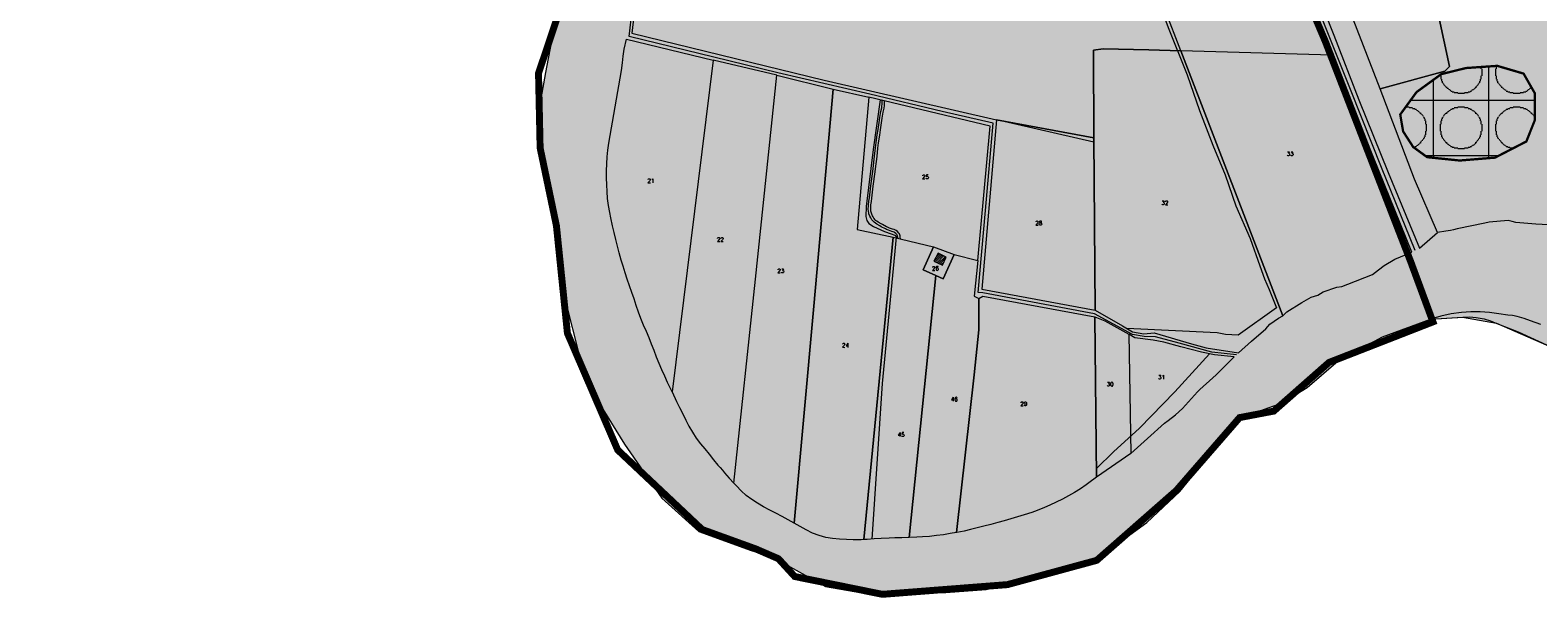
# Model space of a CAD drawing. Header units: metres. Extents: x 578835 to 593571, y 248557 to 255108.
# Tile 173 of 251: x 589282 to 590586, y 250513 to 251004. Entities that reach past the tile are written whole.
import ezdxf

# ---------------------------------------------------------------- set-up
doc = ezdxf.new("R2010")
doc.units = ezdxf.units.M
doc.linetypes.add('CACHEX2', pattern=[0.75, 0.5, -0.25])
doc.linetypes.add('SOLID_LINE', pattern=[0])
for name, color, linetype, lineweight in [('Cad-BATIMENT_BATI_PRIVE12', 7, 'SOLID_LINE', 0), ('Cad-BATIMENT_BATI_PRIVE12_HACH', 7, 'SOLID_LINE', 0), ('Cad-HYDROGRAPHI_COURS_D_EAU28', 5, 'SOLID_LINE', 0), ('Cad-PARCELLAIRE_PARCELLE1', 250, 'SOLID_LINE', 0), ('Cad-RESEAU_ROUT_AXE_DE_VOIE26', 255, 'SOLID_LINE', 0), ('Cad-RESEAU_ROUT_LIMITE_DE_VOIE_P23', 8, 'SOLID_LINE', 0), ('Cad-TOPONYMIE_NUMERO_DE_PARCELL182', 250, 'SOLID_LINE', 0), ('EBC', 114, 'Continuous', 53), ('EBC hachures', 114, 'Continuous', 18), ('PLU', 7, 'CACHEX2', 5), ('PPRI global - contour', 152, 'Continuous', 5), ('PPRI global - hachures', 152, 'Continuous', 5)]:
    doc.layers.add(name, color=color, linetype=linetype, lineweight=lineweight)
doc.styles.add('TEXTSTYLE_45_11', font='txt.shx', dxfattribs={"oblique": 50})

msp = doc.modelspace()

# ---------------------------------------------------------------- hatches: boundary and pattern name
at = {"layer": 'Cad-BATIMENT_BATI_PRIVE12_HACH', "ltscale": 0.4}
h = msp.add_hatch(dxfattribs=at)
h.set_pattern_fill('ANSI31', color=256, scale=0.4, style=0)
h.paths.add_polyline_path([(590067.6, 250811.5), (590064, 250804.6), (590071.5, 250801.2), (590074.6, 250808)])
at = {"layer": 'EBC hachures'}
h = msp.add_hatch(dxfattribs=at)
h.set_pattern_fill('EBC', color=256, scale=6, style=0, pattern_type=2)
h.set_pattern_definition([(0, (0, 0), (0, 48), []), (90, (0, 0), (-48, 3e-15), []), (90, (6, 0), (-48, 3e-15), [-21, 6, -21]), (90, (42, 0), (-48, 3e-15), [-21, 6, -21]), (0, (0, 6), (0, 48), [-21, 6, -21]), (0, (0, 42), (0, 48), [-21, 6, -21]), (90, (6.6, 0), (-48, 3e-15), [-18, 3, -6, 3, -18]), (90, (41.4, 0), (-48, 3e-15), [-18, 3, -6, 3, -18]), (90, (7.2, 0), (-48, 3e-15), [-16.2, 1.8, -12, 1.8, -16.2]), (90, (40.8, 0), (-48, 3e-15), [-16.2, 1.8, -12, 1.8, -16.2]), (90, (7.8, 0), (-48, 3e-15), [-15, 1.2, -15.6, 1.2, -15]), (90, (40.2, 0), (-48, 3e-15), [-15, 1.2, -15.6, 1.2, -15]), (90, (8.4, 0), (-48, 3e-15), [-14.4, 0.6, -18, 0.6, -14.4]), (90, (39.6, 0), (-48, 3e-15), [-14.4, 0.6, -18, 0.6, -14.4]), (90, (9, 0), (-48, 3e-15), [-13.5, 0.6, -19.8, 0.6, -13.5]), (90, (39, 0), (-48, 3e-15), [-13.5, 0.6, -19.8, 0.6, -13.5]), (90, (9.6, 0), (-48, 3e-15), [-12.6, 0.6, -21.6, 0.6, -12.6]), (90, (38.4, 0), (-48, 3e-15), [-12.6, 0.6, -21.6, 0.6, -12.6]), (90, (10.2, 0), (-48, 3e-15), [-12, 0.6, -22.8, 0.6, -12]), (90, (37.8, 0), (-48, 3e-15), [-12, 0.6, -22.8, 0.6, -12]), (90, (10.8, 0), (-48, 3e-15), [-11.4, 0.3, -24.6, 0.3, -11.4]), (90, (37.2, 0), (-48, 3e-15), [-11.4, 0.3, -24.6, 0.3, -11.4]), (90, (11.28, 0), (-48, 3e-15), [-11.22, 0, -25.56, 0, -11.22]), (90, (36.72, 0), (-48, 3e-15), [-11.22, 0, -25.56, 0, -11.22]), (0, (0, 6.6), (0, 48), [-18, 3, -6, 3, -18]), (0, (0, 41.4), (0, 48), [-18, 3, -6, 3, -18]), (0, (0, 7.2), (0, 48), [-16.2, 1.8, -12, 1.8, -16.2]), (0, (0, 40.8), (0, 48), [-16.2, 1.8, -12, 1.8, -16.2]), (0, (0, 7.8), (0, 48), [-15, 1.2, -15.6, 1.2, -15]), (0, (0, 40.2), (0, 48), [-15, 1.2, -15.6, 1.2, -15]), (0, (0, 8.4), (0, 48), [-14.4, 0.6, -18, 0.6, -14.4]), (0, (0, 39.6), (0, 48), [-14.4, 0.6, -18, 0.6, -14.4]), (0, (0, 9), (0, 48), [-13.5, 0.6, -19.8, 0.6, -13.5]), (0, (0, 39), (0, 48), [-13.5, 0.6, -19.8, 0.6, -13.5]), (0, (0, 9.6), (0, 48), [-12.6, 0.6, -21.6, 0.6, -12.6]), (0, (0, 38.4), (0, 48), [-12.6, 0.6, -21.6, 0.6, -12.6]), (0, (0, 10.2), (0, 48), [-12, 0.6, -22.8, 0.6, -12]), (0, (0, 37.8), (0, 48), [-12, 0.6, -22.8, 0.6, -12]), (0, (0, 10.8), (0, 48), [-11.4, 0.3, -24.6, 0.3, -11.4]), (0, (0, 37.2), (0, 48), [-11.4, 0.3, -24.6, 0.3, -11.4])])
h.paths.add_polyline_path([(590467.3, 250931.5), (590481.4, 250950.9), (590502.7, 250966.4), (590524.1, 250971.7), (590551.2, 250973.6), (590574, 250966.9), (590583.7, 250949.9), (590583.7, 250926.6), (590576.4, 250908.2), (590549.3, 250894.2), (590518.7, 250891.7), (590490.6, 250894.6), (590478.5, 250903.4), (590469.8, 250916.9)])
at = {"layer": 'PPRI global - hachures', "ltscale": 0.4}
h = msp.add_hatch(dxfattribs=at)
h.set_pattern_fill('ANSI36', color=256, scale=2, style=0)
h.paths.add_polyline_path([(589174.9, 254806), (589151, 254796.7), (588963.2, 254723.3), (588954.5, 254719.8), (588943.4, 254715.7), (588908.5, 254703.2), (588747.7, 254637.3), (588589.7, 254573.5), (588279.6, 254448.5), (589122.4, 251542), (589138.7, 251513), (589171.3, 251455), (589193.6, 251424.6), (589233.9, 251391), (589273.8, 251366.9), (589337.3, 251340.8), (589394.7, 251328.3), (589463.6, 251326.5), (589513.8, 251321.5), (589542.5, 251312.5), (589608.2, 251277.8), (589667.1, 251229.3), (589707.9, 251182.7), (589731.7, 251146.1), (589747.7, 251104.1), (589752.8, 251068.8), (589745.2, 251030.6), (589732.9, 250993.4), (589727.9, 250967.9), (589723.1, 250940.2), (589724.2, 250904.7), (589731.5, 250866.9), (589738, 250832), (589745.4, 250770.1), (589757.1, 250723.2), (589777.6, 250676.7), (589796.5, 250646.4), (589828.8, 250599.6), (589860.6, 250570.8), (589905.8, 250554.4), (589924.6, 250548.6), (589970.1, 250523.2), (590008.4, 250516.6), (590074.3, 250518.1), (590109.2, 250520.6), (590171.7, 250535.4), (590207.1, 250548.9), (590248, 250578.6), (590276.8, 250605.4), (590328.3, 250668.7), (590365.2, 250682.1), (590386.8, 250695.2), (590389.5, 250697.5)])
h = msp.add_hatch(dxfattribs=at)
h.set_pattern_fill('ANSI36', color=256, scale=2, style=0)
h.paths.add_polyline_path([(590822.2, 251320.6), (590796.1, 251536.8), (590783.8, 251684.8), (590028, 251920.3), (590389.5, 250697.5), (590413.6, 250718.4), (590452.1, 250739.3), (590493.4, 250754.5), (590521.3, 250756.3), (590550.7, 250750.9), (590604.9, 250727.2), (590683.1, 250696.6), (590721.7, 250668), (590739.5, 250621.3), (590767.6, 250593.3), (590809.7, 250567.1), (590946.5, 250554.6), (590954.2, 250589.9), (590925.1, 250755.5), (590894.3, 250924.9), (590874.4, 251099.7)])

# ---------------------------------------------------------------- linework, layer by layer
at = {"layer": 'Cad-BATIMENT_BATI_PRIVE12'}
msp.add_lwpolyline([(590067.6, 250811.5), (590067.6, 250811.5), (590064, 250804.6), (590071.5, 250801.2), (590074.6, 250808), (590067.6, 250811.5), (590067.6, 250811.5)], close=True, dxfattribs=at)
at = {"layer": 'Cad-HYDROGRAPHI_COURS_D_EAU28'}
msp.add_lwpolyline([(590393.8, 251041.2), (590409.9, 251000.2), (590431.6, 250944.3), (590456.9, 250881.3), (590483.9, 250815.8), (590483.9, 250815.8), (590483.9, 250815.8), (590499.5, 250829.4), (590479.7, 250875.7), (590450, 250953.7), (590384.7, 251122)], dxfattribs=at)
at = {"layer": 'Cad-PARCELLAIRE_PARCELLE1'}
for points in [[(590408.5, 250982.8), (590277.6, 250986.6), (590223.4, 251127.6), (590343.2, 251143.3), (590372.6, 251071.2), (590408.5, 250982.8), (590408.5, 250982.8)], [(590223.4, 251127.6), (590014.7, 251105.4), (589806, 251083.2), (589805.5, 251026.3), (589802.8, 251001.8), (589969.1, 250961.2), (590118, 250926.9), (590202.4, 250911.4), (590202.1, 250987.1), (590210.4, 250988.2), (590250, 250987.6), (590277.6, 250986.6), (590223.4, 251127.6), (590223.4, 251127.6)], [(589873.2, 250978.4), (589837.5, 250691.5), (589836.1, 250694.4), (589833.7, 250699.6), (589831.2, 250705), (589828.7, 250710.5), (589826.3, 250716), (589824, 250721.6), (589821.9, 250727.2), (589819.7, 250732.8), (589817.6, 250738.4), (589815.3, 250743.9), (589812.9, 250749.4), (589810.6, 250755), (589808.5, 250760.6), (589806.6, 250766.2), (589804.6, 250772), (589802.6, 250777.6), (589800.7, 250783.2), (589798.8, 250789), (589796.9, 250794.6), (589795.1, 250800.3), (589793.5, 250805.4), (589791.7, 250811.9), (589790.3, 250817.7), (589788.9, 250823.5), (589787.5, 250829.4), (589786.1, 250835.2), (589784.6, 250842.1), (589783.6, 250846.8), (589782.5, 250852.8), (589781.8, 250858.8), (589781.3, 250864.8), (589781, 250870.8), (589780.8, 250876.8), (589780.8, 250882.8), (589781, 250888.8), (589781.4, 250894.8), (589781.9, 250900.7), (589782.7, 250906.7), (589793.9, 250969.7), (589794.5, 250976.1), (589795.1, 250982.1), (589796.1, 250988), (589798.2, 250996.6), (589873.2, 250978.4), (589873.2, 250978.4)], [(590277.6, 250986.6), (590250, 250987.6), (590210.4, 250988.2), (590202.1, 250987.1), (590202.4, 250911.4), (590203.4, 250762.3), (590227.2, 250748.8), (590235.8, 250743.4), (590245.6, 250741.9), (590254.5, 250742.6), (590286.7, 250733), (590299.4, 250729.6), (590327.4, 250725.4), (590338.6, 250735.4), (590351.2, 250746.2), (590354.5, 250750.1), (590361.9, 250755.4), (590365.8, 250757.4), (590277.6, 250986.6), (590277.6, 250986.6)], [(590408.5, 250982.8), (590277.6, 250986.6), (590365.8, 250757.4), (590369.1, 250760.7), (590382.3, 250768.8), (590390.4, 250773.4), (590395.9, 250775.1), (590400.7, 250778.1), (590412.5, 250782), (590416.7, 250782.7), (590422, 250784.7), (590443.4, 250793), (590448.6, 250797.2), (590453.3, 250801), (590462.7, 250806.5), (590472.5, 250810.5), (590477.2, 250812.5), (590415.3, 250965.5), (590408.5, 250982.8), (590408.5, 250982.8)], [(589873.2, 250978.4), (589837.5, 250691.5), (589841.4, 250683.3), (589844, 250678), (589846.7, 250672.5), (589849.3, 250667.2), (589852.1, 250661.8), (589855.1, 250656.6), (589858.3, 250651.5), (589862.1, 250646.5), (589865.8, 250642.2), (589869.5, 250637.6), (589873.3, 250632.8), (589877, 250628.1), (589879, 250626), (589881, 250623.7), (589883, 250621.4), (589887, 250616.9), (589891, 250612.6), (589909.6, 250789.1), (589928.2, 250965.5), (589873.2, 250978.4), (589873.2, 250978.4)], [(589943.2, 250578), (589937.9, 250580.9), (589932.6, 250583.8), (589927.4, 250586.6), (589922, 250589.2), (589916.7, 250592.1), (589911.5, 250595.2), (589906.5, 250598.4), (589901.7, 250601.9), (589897.2, 250606), (589893.1, 250610.3), (589891, 250612.6), (589909.6, 250789.1), (589928.2, 250965.5), (589976.8, 250953.5), (589960, 250765.8), (589943.2, 250578), (589943.2, 250578)], [(590003.3, 250563.7), (590001, 250563.6), (589994.2, 250563.5), (589988.3, 250563.7), (589982.3, 250564.2), (589976.3, 250564.8), (589970.4, 250565.6), (589964.6, 250567.2), (589959, 250569.4), (589953.6, 250572.1), (589948.4, 250575.1), (589943.2, 250578), (589960, 250765.8), (589976.8, 250953.5), (590007.8, 250946.4), (589997.6, 250832), (590028.7, 250825.3), (590003.3, 250563.7), (590003.3, 250563.7)], [(590007.8, 250946.4), (589997.6, 250832), (590028.7, 250825.3), (590063.5, 250817), (590081.5, 250810.3), (590102, 250805.2), (590112.6, 250921.5), (590007.8, 250946.4), (590007.8, 250946.4)], [(590202.4, 250911.4), (590118, 250926.9), (590105.5, 250780.4), (590203.4, 250762.3), (590202.4, 250911.4), (590202.4, 250911.4)], [(590028.7, 250825.3), (590063.5, 250817), (590054.8, 250797.2), (590065.7, 250792.2), (590042.5, 250565.6), (590042.2, 250565.6), (590036.2, 250565.3), (590030.2, 250565.2), (590025.4, 250565.1), (590018.5, 250564.7), (590012.2, 250564.3), (590006.2, 250563.9), (590003.3, 250563.7), (590028.7, 250825.3), (590028.7, 250825.3)], [(590065.7, 250792.2), (590054.8, 250797.2), (590063.5, 250817), (590081.5, 250810.3), (590071.9, 250789.4), (590065.7, 250792.2), (590065.7, 250792.2)], [(590081.5, 250810.3), (590102, 250805.2), (590098.9, 250774.3), (590102.7, 250772.2), (590102.9, 250759.2), (590102.8, 250745.2), (590098.8, 250706.2), (590083.4, 250570), (590078, 250568.9), (590072.2, 250567.9), (590066.1, 250567.2), (590060.2, 250566.5), (590054.2, 250566.1), (590049.2, 250565.9), (590042.5, 250565.6), (590065.7, 250792.2), (590071.9, 250789.4), (590081.5, 250810.3), (590081.5, 250810.3)], [(590204.7, 250617.8), (590198, 250613), (590195.7, 250611.2), (590190.9, 250607.8), (590185.7, 250604.5), (590180.5, 250601.6), (590175.2, 250598.7), (590169.8, 250596), (590164.3, 250593.6), (590159.5, 250591.4), (590153.3, 250588.9), (590148.8, 250587.3), (590141.9, 250585.2), (590136.2, 250583.4), (590130.4, 250581.6), (590124.7, 250580.1), (590119.3, 250578.6), (590113.1, 250576.8), (590107.2, 250575.3), (590101.4, 250573.9), (590095.6, 250572.4), (590090.2, 250571.1), (590083.9, 250569.9), (590083.4, 250570), (590098.8, 250706.2), (590102.8, 250745.2), (590102.9, 250759.2), (590102.7, 250772.2), (590106.3, 250774.3), (590203.3, 250756.5), (590204.7, 250617.8), (590204.7, 250617.8)], [(590234.3, 250638.1), (590204.7, 250617.8), (590203.3, 250756.5), (590211.9, 250753), (590232.7, 250741.5), (590234.3, 250638.1), (590234.3, 250638.1)], [(590232.7, 250741.5), (590234.3, 250638.1), (590248.8, 250651.1), (590263.5, 250664.4), (590266.6, 250666.8), (590272.9, 250671.8), (590279.1, 250677.2), (590289.3, 250688.7), (590292, 250691.6), (590293.9, 250693.6), (590305.1, 250703.7), (590308.2, 250706.3), (590312.4, 250710.5), (590323.7, 250721.8), (590306.6, 250723.5), (590295.4, 250725.8), (590277.5, 250730.4), (590262.8, 250734.6), (590253.6, 250736.4), (590237.7, 250738.3), (590232.7, 250741.5), (590232.7, 250741.5)]]:
    msp.add_lwpolyline(points, close=True, dxfattribs=at)
for points in [[(590495.1, 251041.7), (590509.8, 250972.9), (590505.8, 250969), (590450, 250953.7), (590450, 250953.7), (590450, 250953.7), (590384.7, 251122)], [(590612.4, 250835.3), (590584.5, 250836.7), (590581.2, 250836.9), (590567.4, 250838), (590564, 250839), (590560.7, 250839.9), (590544.3, 250838.3), (590540.4, 250837.5), (590516.5, 250832.7), (590513.4, 250831.7), (590510.8, 250831.1), (590506.8, 250830.5), (590499.5, 250829.4), (590479.7, 250875.7), (590450, 250953.7), (590505.8, 250969), (590509.8, 250972.9), (590495.1, 251041.7)], [(590588.9, 250749.7), (590580.1, 250753.1), (590574.4, 250755.1), (590568.5, 250756.8), (590564.5, 250757.5), (590560.4, 250758), (590552.5, 250759.2), (590544.5, 250760.2), (590536.5, 250760.8), (590528.4, 250760.8), (590520.3, 250760.2), (590511.3, 250759), (590502.4, 250757.1), (590493.6, 250754.5), (590521.6, 250756.3), (590527.3, 250756.4), (590533.1, 250756), (590536.4, 250755.4), (590539.8, 250754.6), (590545.4, 250753), (590550.9, 250750.8), (590569.2, 250743.5), (590597.7, 250730.4)]]:
    msp.add_lwpolyline(points, dxfattribs=at)
at = {"layer": 'Cad-RESEAU_ROUT_AXE_DE_VOIE26'}
for points in [[(590480.2, 250814), (590451.1, 250885.8), (590424.9, 250951.8), (590405.4, 251000.8), (590381.3, 251060.9), (590352.1, 251133.7), (590338.2, 251169.3), (590313.6, 251233.1), (590281.9, 251311), (590248.7, 251395.4), (590222, 251461.9), (590188.5, 251546.3), (590142.5, 251661.3)], [(590480.2, 250814), (590451.1, 250885.8), (590424.9, 250951.8), (590405.4, 251000.8), (590381.3, 251060.9), (590352.1, 251133.7), (590338.2, 251169.3), (590313.6, 251233.1), (590281.9, 251311), (590248.7, 251395.4), (590222, 251461.9), (590188.5, 251546.3), (590142.5, 251661.3)], [(590325.6, 250723.7), (590304.5, 250725.9), (590276.2, 250733.7), (590255.7, 250739.1), (590245.8, 250739.5), (590235.8, 250741.3), (590203, 250759), (590106.4, 250777.3), (590102.2, 250777.4), (590108.5, 250848.4), (590115.2, 250924), (590071.2, 250934.2), (590008.5, 250949), (589928.9, 250967.7), (589873.6, 250981.2), (589800.4, 250999.1), (589803.8, 251028.9)]]:
    msp.add_lwpolyline(points, dxfattribs=at)
at = {"layer": 'Cad-RESEAU_ROUT_LIMITE_DE_VOIE_P23'}
msp.add_line((590202.4, 250907.6), (590118, 250926.9), dxfattribs=at)
for points in [[(590220.9, 251127.4), (590237.3, 251087.4), (590251.3, 251048.4), (590266.6, 251006.8), (590283.1, 250965.9), (590293.8, 250934.9), (590305.2, 250904.9), (590315.8, 250879.2), (590325.1, 250852.6), (590337.4, 250824.2), (590346, 250800.6), (590350, 250789.3), (590354, 250780.1), (590360.2, 250764.4), (590327.2, 250740.5), (590316.3, 250741.1), (590309.1, 250742.7), (590230.8, 250746.5)], [(590017.4, 250944.2), (590011.4, 250901.3), (590005.4, 250851.8), (590005.2, 250843.4), (590006, 250839.9), (590007.8, 250837.1), (590011.8, 250834.5), (590021.2, 250830.2), (590027.1, 250828.4), (590030.2, 250827.2), (590030.8, 250826.7), (590031.2, 250825.4), (590019.3, 250698.8), (590010.2, 250564.2)], [(590032.9, 250824.3), (590032.8, 250825.2), (590032.5, 250826.6), (590032.2, 250827.2), (590031.9, 250827.7), (590031, 250828.7), (590030, 250829.5), (590029.6, 250829.7), (590028.6, 250830.1), (590027.6, 250830.4), (590024.7, 250831.4), (590022.9, 250832.1), (590022, 250832.5), (590018.5, 250834.4), (590017.2, 250835.1), (590014.7, 250836.6), (590013.4, 250837.4), (590012.3, 250838.3), (590011.6, 250838.9), (590010.4, 250840.4), (590009.4, 250842), (590008.5, 250843.7), (590007.8, 250845.5), (590007.6, 250846.5), (590007.4, 250847.6), (590007.2, 250849.8), (590007.3, 250852.1), (590007.4, 250853.5), (590007.8, 250856.5), (590008.2, 250859.4), (590009.4, 250869.8), (590011.1, 250882.2), (590011.4, 250884.9), (590012.7, 250895.6), (590013.4, 250902.6), (590014, 250907.3), (590015, 250914), (590015.8, 250918.5), (590016.5, 250924.7), (590017.1, 250928.8), (590018.1, 250934), (590018.8, 250937.4), (590018.9, 250938.5), (590019.1, 250940.7), (590019.2, 250942.9), (590019.1, 250943.1), (590018.9, 250943.6), (590018.8, 250943.8)], [(590035.1, 250823.8), (590034.9, 250825.6), (590034.7, 250826.5), (590034.5, 250827.4), (590034.1, 250828.2), (590033.6, 250828.9), (590032.5, 250830.2), (590031.2, 250831.2), (590030.7, 250831.5), (590029.5, 250832), (590028.3, 250832.4), (590025.6, 250833.3), (590023.8, 250834), (590022.9, 250834.4), (590019.6, 250836.3), (590018.3, 250837), (590015.9, 250838.3), (590014.7, 250839.1), (590013.6, 250839.9), (590013.1, 250840.4), (590012.1, 250841.7), (590011.3, 250843.1), (590010.9, 250843.8), (590010.2, 250845.3), (590009.7, 250846.9), (590009.5, 250847.9), (590009.4, 250849.9), (590009.4, 250851.9), (590009.5, 250853.4), (590009.9, 250856.3), (590010.4, 250859.1), (590011.5, 250869.5), (590013.2, 250882), (590013.5, 250884.6), (590014.8, 250895.3), (590015.5, 250902.3), (590016.1, 250907), (590017.1, 250913.7), (590017.9, 250918.2), (590018.6, 250924.3), (590019.2, 250928.4), (590020.2, 250933.6), (590020.9, 250937.1), (590021.2, 250939.4), (590021.3, 250941.8), (590021.3, 250942.9), (590021.2, 250943.2)], [(590302.2, 250724.4), (590272.3, 250691.7), (590241.8, 250660.1), (590219.3, 250639.8), (590204.6, 250625.3)]]:
    msp.add_lwpolyline(points, dxfattribs=at)
at = {"layer": 'EBC', "const_width": 2}
msp.add_lwpolyline([(590467.3, 250931.5), (590481.4, 250950.9), (590502.7, 250966.4), (590524.1, 250971.7), (590551.2, 250973.6), (590574, 250966.9), (590583.7, 250949.9), (590583.7, 250926.6), (590576.4, 250908.2), (590549.3, 250894.2), (590518.7, 250891.7), (590490.6, 250894.6), (590478.5, 250903.4), (590469.8, 250916.9)], close=True, dxfattribs=at)
at = {"layer": 'PLU', "color": 7, "ltscale": 2, "const_width": 6}
msp.add_lwpolyline([(590332.6, 251159.7), (590402.4, 250995), (590476.4, 250804.1), (590495.6, 250752.1), (590405.7, 250717), (590357.9, 250674.9), (590328.4, 250669.3), (590273.6, 250606.2), (590204.8, 250545.8), (590127.6, 250524.8), (590019.4, 250516.4), (589943.6, 250531.8), (589929.5, 250547.2), (589909.9, 250555.7), (589863.5, 250572.5), (589790.5, 250641.3), (589747, 250742.3), (589737.5, 250835.2), (589723.4, 250902.6), (589722, 250967.1), (589738.9, 251017.6)], dxfattribs=at)
at = {"layer": 'PPRI global - contour'}
msp.add_lwpolyline([(589745.2, 251030.6), (589732.9, 250993.4), (589727.9, 250967.9), (589723.1, 250940.2), (589724.2, 250904.7), (589731.5, 250866.9), (589738, 250832), (589745.4, 250770.1), (589757.1, 250723.2), (589777.6, 250676.7), (589796.5, 250646.4), (589828.8, 250599.6), (589860.6, 250570.8), (589905.8, 250554.4), (589924.6, 250548.6), (589970.1, 250523.2), (590008.4, 250516.6), (590074.3, 250518.1), (590109.2, 250520.6), (590171.7, 250535.4), (590207.1, 250548.9), (590248, 250578.6), (590276.8, 250605.4), (590328.3, 250668.7), (590365.2, 250682.1), (590386.8, 250695.2), (590413.6, 250718.4), (590452.1, 250739.3), (590493.4, 250754.5), (590521.3, 250756.3), (590550.7, 250750.9), (590604.9, 250727.2)], dxfattribs=at).dxf.unprotected_set("ltscale", 0)

# ---------------------------------------------------------------- texts
at = {"layer": 'Cad-TOPONYMIE_NUMERO_DE_PARCELL182', "style": 'TEXTSTYLE_45_11'}
for s, p in [('33', (590369.1, 250895.8)), ('25', (590053.7, 250875.8)), ('21', (589816.2, 250872.5)), ('32', (590260.7, 250853.4)), ('28', (590151.7, 250835.9)), ('22', (589876.3, 250821.6)), ('26', (590062.3, 250796.6)), ('23', (589928.6, 250794.5)), ('24', (589984.5, 250730.1)), ('30', (590213.4, 250696.5)), ('31', (590257.8, 250702.6)), ('46', (590078.6, 250683.5)), ('29', (590138.7, 250679.5)), ('45', (590032.7, 250652.9))]:
    msp.add_text(s, height=3.49, rotation=359.5887, dxfattribs=at).set_placement(p)

doc.saveas('drawing.dxf')
